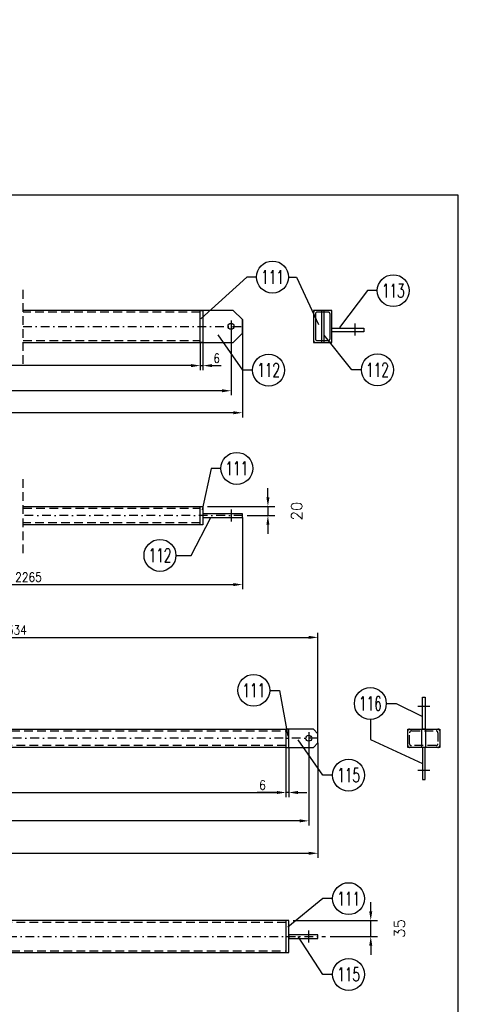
# Model space of a CAD drawing. Header units: millimetres. Extents: x -34919 to 306996, y -293018 to -145733.
# Tile 109 of 256: x 82509 to 83477, y -215028 to -212871. Entities that reach past the tile are written whole.
import ezdxf
from ezdxf.enums import TextEntityAlignment as Align

# ---------------------------------------------------------------- set-up
doc = ezdxf.new("R2010")
doc.units = ezdxf.units.MM
doc.header["$LTSCALE"] = 3
doc.linetypes.add('DASHDOT', pattern=[25.4, 12.7, -6.35, 0, -6.35])
doc.linetypes.add('HIDDEN', pattern=[9.525, 6.35, -3.175])
for name, color, linetype in [('CIENKA', 4, 'Continuous'), ('LAYER0', 7, 'Continuous'), ('PROFILE', 2, 'Continuous'), ('Prz', 5, 'Continuous'), ('slupki', 7, 'Continuous')]:
    doc.layers.add(name, color=color, linetype=linetype)
doc.layers.add('SIATKA', color=5, linetype='Continuous', lineweight=18)
doc.styles.add('NOVE3', font='romans.shx', dxfattribs={"width": 0.7})
doc.styles.add('R20', font='romans.shx', dxfattribs={"width": 0.85})
doc.styles.add('ROMANS', font='romans.shx')
doc.styles.add('WYMIARY', font='ROMANS.shx', dxfattribs={"width": 0.75, "oblique": 15})
doc.dimstyles.new('NORM10', dxfattribs={"dimscale": 10, "dimtxt": 2.4, "dimasz": 2, "dimexe": 1.5, "dimexo": 1, "dimgap": 0.8, "dimtad": 1, "dimzin": 12, "dimdsep": 46, "dimtxsty": 'ROMANS', "dimcen": 1.5, "dimdle": 1, "dimclrd": 4, "dimclre": 4, "dimclrt": 3, "dimadec": 0, "dimazin": 0, "dimtfac": 1, "dimtdec": 0, "dimtmove": 2, "dimatfit": 3, "dimfxl": 1, "dimtolj": 1, "dimtzin": 0, "dimarcsym": 0})
doc.dimstyles.new('Skala 1_10', dxfattribs={"dimscale": 10, "dimtxt": 2, "dimasz": 2, "dimexe": 1, "dimexo": 0, "dimtad": 1, "dimdec": 0, "dimdsep": 46, "dimtxsty": 'R20', "dimcen": 0, "dimclrd": 4, "dimclre": 4, "dimclrt": 3, "dimadec": 0, "dimazin": 0, "dimtfac": 1, "dimtdec": 0, "dimtix": 1, "dimtmove": 0, "dimatfit": 2, "dimfxl": 1, "dimtolj": 1, "dimtzin": 0, "dimarcsym": 0})

# ---------------------------------------------------------------- blocks, each defined once
blk = doc.blocks.new('*D49')
at = {"layer": 'Defpoints', "color": 0, "transparency": 16777216}
for p in [(81098.7, -213543.1, 0), (82971.9, -213543.1, 0), (81098.7, -213684.1)]:
    blk.add_point(p, dxfattribs=at)
at = {"layer": 'SIATKA', "color": 4, "lineweight": -2, "transparency": 16777216}
for p, q in [((81098.7, -213543.1), (81098.7, -213694.1)), ((82971.9, -213543.1), (82971.9, -213694.1)), ((82951.9, -213684.1), (81118.7, -213684.1))]:
    blk.add_line(p, q, dxfattribs=at)
at = {"layer": 'SIATKA', "color": 4, "transparency": 16777216}
for points in [[(81118.7, -213680.7), (81118.7, -213687.4), (81098.7, -213684.1)], [(82951.9, -213680.7), (82951.9, -213687.4), (82971.9, -213684.1)]]:
    blk.add_solid(points, dxfattribs=at)
at = {"layer": 'SIATKA', "color": 3, "transparency": 16777216, "insert": (82048, -213667.8), "char_height": 20, "attachment_point": 5, "style": 'R20'}
blk.add_mtext('\\A1;4181', dxfattribs=at)
blk = doc.blocks.new('*D50')
at = {"layer": 'Defpoints', "color": 0, "transparency": 16777216}
for p in [(81073.7, -213528.1), (82996.9, -213528.1), (81073.7, -213732.3)]:
    blk.add_point(p, dxfattribs=at)
at = {"layer": 'SIATKA', "color": 4, "lineweight": -2, "transparency": 16777216}
for p, q in [((81073.7, -213528.1), (81073.7, -213742.3)), ((82996.9, -213528.1), (82996.9, -213742.3)), ((82976.9, -213732.3), (81093.7, -213732.3))]:
    blk.add_line(p, q, dxfattribs=at)
at = {"layer": 'SIATKA', "color": 4, "transparency": 16777216}
for points in [[(81093.7, -213728.9), (81093.7, -213735.6), (81073.7, -213732.3)], [(82976.9, -213728.9), (82976.9, -213735.6), (82996.9, -213732.3)]]:
    blk.add_solid(points, dxfattribs=at)
at = {"layer": 'SIATKA', "color": 3, "transparency": 16777216, "insert": (82048, -213716), "char_height": 20, "attachment_point": 5, "style": 'R20'}
blk.add_mtext('\\A1;4231', dxfattribs=at)
blk = doc.blocks.new('*D51')
at = {"layer": 'Defpoints', "color": 0, "linetype": 'Continuous', "transparency": 16777216}
for p in [(81166.2, -213578.1, 0), (82904.4, -213578.1, 0), (81166.2, -213629)]:
    blk.add_point(p, dxfattribs=at)
at = {"layer": 'PROFILE', "color": 4, "linetype": 'Continuous', "lineweight": -2, "transparency": 16777216}
for p, q in [((81166.2, -213579), (81166.2, -213639)), ((82904.4, -213579), (82904.4, -213639)), ((82884.4, -213629), (81186.2, -213629))]:
    blk.add_line(p, q, dxfattribs=at)
at = {"layer": 'PROFILE', "color": 4, "linetype": 'Continuous', "transparency": 16777216}
for points in [[(81186.2, -213625.7), (81186.2, -213632.4), (81166.2, -213629)], [(82884.4, -213625.7), (82884.4, -213632.4), (82904.4, -213629)]]:
    blk.add_solid(points, dxfattribs=at)
at = {"layer": 'PROFILE', "color": 3, "linetype": 'Continuous', "transparency": 16777216, "insert": (82048, -213612.8), "char_height": 20, "attachment_point": 5, "style": 'R20'}
blk.add_mtext('\\A1;4046', dxfattribs=at)
blk = doc.blocks.new('*D56')
at = {"layer": 'Defpoints', "color": 0, "transparency": 16777216}
for p in [(82910.4, -213937.5), (82996.9, -213957.5), (83052.7, -213957.5)]:
    blk.add_point(p, dxfattribs=at)
at = {"layer": 'LAYER0', "color": 4, "lineweight": -2, "transparency": 16777216}
for p, q in [((83052.7, -213917.5), (83052.7, -213897.5)), ((82920.4, -213937.5), (83067.7, -213937.5)), ((83052.7, -213937.5), (83052.7, -213957.5)), ((83006.9, -213957.5), (83067.7, -213957.5)), ((83052.7, -213977.5), (83052.7, -213997.5))]:
    blk.add_line(p, q, dxfattribs=at)
at = {"layer": 'LAYER0', "color": 4, "transparency": 16777216}
for points in [[(83049.3, -213917.5), (83056, -213917.5), (83052.7, -213937.5)], [(83049.3, -213977.5), (83056, -213977.5), (83052.7, -213957.5)]]:
    blk.add_solid(points, dxfattribs=at)
at = {"layer": 'LAYER0', "color": 3, "transparency": 16777216, "insert": (83115.7, -213947.5), "char_height": 24, "attachment_point": 5, "rotation": 90, "style": 'ROMANS'}
blk.add_mtext('\\A1;20', dxfattribs=at)
blk = doc.blocks.new('*D65')
at = {"color": 4, "lineweight": -2, "transparency": 16777216}
for p, q in [((82904.4, -213579), (82904.4, -213639)), ((82910.4, -213579), (82910.4, -213639)), ((82884.4, -213629), (82864.4, -213629)), ((82904.4, -213629), (82910.4, -213629)), ((82930.4, -213629), (82950.4, -213629))]:
    blk.add_line(p, q, dxfattribs=at)
at = {"color": 4, "transparency": 16777216}
for points in [[(82884.4, -213625.7), (82884.4, -213632.4), (82904.4, -213629)], [(82930.4, -213625.7), (82930.4, -213632.4), (82910.4, -213629)]]:
    blk.add_solid(points, dxfattribs=at)
at = {"layer": 'Defpoints', "color": 0, "transparency": 16777216}
for p in [(82904.4, -213578.1, 0), (82910.4, -213578.1), (82910.4, -213629)]:
    blk.add_point(p, dxfattribs=at)
at = {"color": 3, "transparency": 16777216, "insert": (82940.4, -213612.8), "char_height": 20, "attachment_point": 5, "style": 'R20'}
blk.add_mtext('\\A1;6', dxfattribs=at)
blk = doc.blocks.new('*D66')
at = {"layer": 'Defpoints', "color": 0, "transparency": 16777216}
for p in [(81117.6, -214445.1, 0), (83142.3, -214445.1, 0), (81117.6, -214626)]:
    blk.add_point(p, dxfattribs=at)
at = {"layer": 'SIATKA', "color": 4, "lineweight": -2, "transparency": 16777216}
for p, q in [((81117.6, -214445.1), (81117.6, -214636)), ((83142.3, -214445.1), (83142.3, -214636)), ((83122.3, -214626), (81137.6, -214626))]:
    blk.add_line(p, q, dxfattribs=at)
at = {"layer": 'SIATKA', "color": 4, "transparency": 16777216}
for points in [[(81137.6, -214622.7), (81137.6, -214629.3), (81117.6, -214626)], [(83122.3, -214622.7), (83122.3, -214629.3), (83142.3, -214626)]]:
    blk.add_solid(points, dxfattribs=at)
at = {"layer": 'SIATKA', "color": 3, "transparency": 16777216, "insert": (82129.9, -214609.7), "char_height": 20, "attachment_point": 5, "style": 'R20'}
blk.add_mtext('\\A1;2333', dxfattribs=at)
blk = doc.blocks.new('*D67')
at = {"layer": 'Defpoints', "color": 0, "transparency": 16777216}
for p in [(81167.6, -214465.1), (83092.3, -214465.1), (83092.3, -214563.9)]:
    blk.add_point(p, dxfattribs=at)
at = {"layer": 'SIATKA', "color": 4, "lineweight": -2, "transparency": 16777216}
for p, q in [((81167.6, -214465.1), (81167.6, -214573.9)), ((83092.3, -214465.1), (83092.3, -214573.9)), ((81187.6, -214563.9), (83072.3, -214563.9))]:
    blk.add_line(p, q, dxfattribs=at)
at = {"layer": 'SIATKA', "color": 4, "transparency": 16777216}
for points in [[(81187.6, -214560.6), (81187.6, -214567.2), (81167.6, -214563.9)], [(83072.3, -214560.6), (83072.3, -214567.2), (83092.3, -214563.9)]]:
    blk.add_solid(points, dxfattribs=at)
at = {"layer": 'SIATKA', "color": 3, "transparency": 16777216, "insert": (82129.9, -214547.7), "char_height": 20, "attachment_point": 5, "style": 'R20'}
blk.add_mtext('\\A1;2233', dxfattribs=at)
blk = doc.blocks.new('*D68')
at = {"layer": 'Defpoints', "color": 0, "transparency": 16777216}
for p in [(83092.3, -214465.1), (83098.3, -214465.1), (83098.3, -214563.9)]:
    blk.add_point(p, dxfattribs=at)
at = {"layer": 'SIATKA', "color": 4, "lineweight": -2, "transparency": 16777216}
for p, q in [((83092.3, -214465.1), (83092.3, -214573.9)), ((83098.3, -214465.1), (83098.3, -214573.9)), ((83072.3, -214563.9), (83029.2, -214563.9)), ((83098.3, -214563.9), (83092.3, -214563.9)), ((83118.3, -214563.9), (83138.3, -214563.9))]:
    blk.add_line(p, q, dxfattribs=at)
at = {"layer": 'SIATKA', "color": 4, "transparency": 16777216}
for points in [[(83072.3, -214560.6), (83072.3, -214567.2), (83092.3, -214563.9)], [(83118.3, -214560.6), (83118.3, -214567.2), (83098.3, -214563.9)]]:
    blk.add_solid(points, dxfattribs=at)
at = {"layer": 'SIATKA', "color": 3, "transparency": 16777216, "insert": (83040.8, -214547.7), "char_height": 20, "attachment_point": 5, "style": 'R20'}
blk.add_mtext('\\A1;6', dxfattribs=at)
blk = doc.blocks.new('*D70')
at = {"layer": 'Defpoints', "color": 0, "transparency": 16777216}
for p in [(81097.6, -214455.1), (83162.3, -214455.1), (83162.3, -214697)]:
    blk.add_point(p, dxfattribs=at)
at = {"layer": 'SIATKA', "color": 4, "lineweight": -2, "transparency": 16777216}
for p, q in [((81097.6, -214455.1), (81097.6, -214707)), ((83162.3, -214455.1), (83162.3, -214707)), ((81117.6, -214697), (83142.3, -214697))]:
    blk.add_line(p, q, dxfattribs=at)
at = {"layer": 'SIATKA', "color": 4, "transparency": 16777216}
for points in [[(81117.6, -214693.7), (81117.6, -214700.3), (81097.6, -214697)], [(83142.3, -214693.7), (83142.3, -214700.3), (83162.3, -214697)]]:
    blk.add_solid(points, dxfattribs=at)
at = {"layer": 'SIATKA', "color": 3, "transparency": 16777216, "insert": (82129.9, -214680.7), "char_height": 20, "attachment_point": 5, "style": 'R20'}
blk.add_mtext('\\A1;2373', dxfattribs=at)
blk = doc.blocks.new('*D71')
at = {"layer": 'Defpoints', "color": 0, "transparency": 16777216}
for p in [(83162.3, -214224.2), (81827.9, -214345.1), (83162.3, -214435.1)]:
    blk.add_point(p, dxfattribs=at)
at = {"layer": 'LAYER0', "color": 4, "lineweight": -2, "transparency": 16777216}
for p, q in [((81827.9, -214345.1), (81827.9, -214214.2)), ((81847.9, -214224.2), (83142.3, -214224.2)), ((83162.3, -214435.1), (83162.3, -214214.2))]:
    blk.add_line(p, q, dxfattribs=at)
at = {"layer": 'LAYER0', "color": 4, "transparency": 16777216}
for points in [[(81847.9, -214220.8), (81847.9, -214227.5), (81827.9, -214224.2)], [(83142.3, -214220.8), (83142.3, -214227.5), (83162.3, -214224.2)]]:
    blk.add_solid(points, dxfattribs=at)
at = {"layer": 'LAYER0', "color": 3, "transparency": 16777216, "insert": (82495.1, -214207.9), "char_height": 20, "attachment_point": 5, "style": 'R20'}
blk.add_mtext('\\A1;1334', dxfattribs=at)
blk = doc.blocks.new('*D92')
at = {"layer": 'Defpoints', "color": 0, "transparency": 16777216}
for p in [(83098.3, -214844.3), (83278.1, -214844.3), (83178.8, -214879.3)]:
    blk.add_point(p, dxfattribs=at)
at = {"layer": 'LAYER0', "color": 4, "lineweight": -2, "transparency": 16777216}
for p, q in [((83278.1, -214824.3), (83278.1, -214804.3)), ((83108.3, -214844.3), (83293.1, -214844.3)), ((83278.1, -214879.3), (83278.1, -214844.3)), ((83188.8, -214879.3), (83293.1, -214879.3)), ((83278.1, -214899.3), (83278.1, -214919.3))]:
    blk.add_line(p, q, dxfattribs=at)
at = {"layer": 'LAYER0', "color": 4, "transparency": 16777216}
for points in [[(83274.7, -214824.3), (83281.4, -214824.3), (83278.1, -214844.3)], [(83274.7, -214899.3), (83281.4, -214899.3), (83278.1, -214879.3)]]:
    blk.add_solid(points, dxfattribs=at)
at = {"layer": 'LAYER0', "color": 3, "transparency": 16777216, "insert": (83341.1, -214861.8), "char_height": 24, "attachment_point": 5, "rotation": 90, "style": 'ROMANS'}
blk.add_mtext('\\A1;35', dxfattribs=at)
blk = doc.blocks.new('*D93')
at = {"layer": 'Defpoints', "color": 0, "transparency": 16777216}
for p in [(82996.9, -213961.5), (82058.9, -214057.5), (82996.9, -214108.6)]:
    blk.add_point(p, dxfattribs=at)
at = {"layer": 'LAYER0', "color": 4, "lineweight": -2, "transparency": 16777216}
for p, q in [((82996.9, -213961.5), (82996.9, -214118.6)), ((82058.9, -214057.5), (82058.9, -214118.6)), ((82078.9, -214108.6), (82976.9, -214108.6))]:
    blk.add_line(p, q, dxfattribs=at)
at = {"layer": 'LAYER0', "color": 4, "transparency": 16777216}
for points in [[(82078.9, -214105.2), (82078.9, -214111.9), (82058.9, -214108.6)], [(82976.9, -214105.2), (82976.9, -214111.9), (82996.9, -214108.6)]]:
    blk.add_solid(points, dxfattribs=at)
at = {"layer": 'LAYER0', "color": 3, "transparency": 16777216, "insert": (82527.9, -214092.3), "char_height": 20, "attachment_point": 5, "style": 'R20'}
blk.add_mtext('\\A1;2265', dxfattribs=at)

msp = doc.modelspace()

# ---------------------------------------------------------------- linework, layer by layer
at = {"color": 4}
for p, q in [((83097.794, -213435.05), (83115.465, -213435.05)), ((83115.465, -213435.05), (83163.303, -213539.082, 0))]:
    msp.add_line(p, q, dxfattribs=at)
at = {"color": 6, "elevation": 0}
for points in [[(82904.405, -213508.069), (82910.405, -213508.069), (82910.405, -213578.069), (82904.405, -213578.069)], [(82976.905, -213508.069), (82910.405, -213508.069), (82910.405, -213578.069), (82976.905, -213578.069), (82996.905, -213558.069), (82996.905, -213528.069)], [(83169.853, -213578.069), (83175.853, -213578.069), (83175.853, -213508.069), (83169.853, -213508.069)], [(83262.853, -213547.069), (83262.853, -213555.069), (83192.853, -213555.069), (83192.853, -213547.069)], [(82910.405, -213977.451), (82904.405, -213977.451), (82904.405, -213937.451), (82910.405, -213937.451)], [(82910.405, -213961.451), (82996.905, -213961.451), (82996.905, -213953.451), (82910.405, -213953.451)], [(83092.272, -214425.081), (83092.272, -214465.081), (83098.272, -214465.081), (83098.272, -214425.081)], [(83398.215, -214465.081), (83390.215, -214465.081), (83390.215, -214425.081), (83398.215, -214425.081)], [(83092.272, -214844.317), (83092.272, -214914.317), (83098.272, -214914.317), (83098.272, -214844.317)]]:
    msp.add_lwpolyline(points, close=True, dxfattribs=at)
for points in [[(83397.215, -214355.081), (83397.215, -214425.081), (83391.215, -214425.081), (83391.215, -214355.081), (83397.215, -214355.081)], [(83098.272, -214465.081), (83152.272, -214465.081), (83162.272, -214455.081), (83162.272, -214435.081), (83152.272, -214425.081), (83098.272, -214425.081)], [(83397.215, -214535.081), (83397.215, -214465.081), (83391.215, -214465.081), (83391.215, -214535.081), (83397.215, -214535.081)], [(83098.272, -214883.317), (83162.272, -214883.317), (83162.272, -214875.317), (83098.272, -214875.317), (83098.272, -214883.317)]]:
    msp.add_lwpolyline(points, dxfattribs=at)
at = {"color": 4}
for centre in [(83062.794, -213435.05), (83327.396, -213464.887, 0), (83054.191, -213638.954, 0), (83292.762, -213638.273), (82984.431, -213854.092), (82816.153, -214044.607, 0), (83021.635, -214340.154), (83277.173, -214368.986, 0), (83229.558, -214525.966, 0), (83229.558, -214796.354, 0), (83229.558, -214962.28, 0)]:
    msp.add_circle(centre, 35, dxfattribs=at)
at = {"color": 6}
for centre in [(82971.905, -213543.069), (83142.272, -214445.081, 0)]:
    msp.add_circle(centre, 6.5, dxfattribs=at)
at = {"layer": 'CIENKA', "linetype": 'Continuous'}
for p, q in [((83006.383, -213435.05), (82906.001, -213526.498, 0)), ((83027.794, -213435.05), (83006.383, -213435.05)), ((83270.984, -213464.887, 0), (83209.902, -213545.328, 0)), ((83292.396, -213464.887, 0), (83270.984, -213464.887, 0)), ((82997.78, -213638.954, 0), (82943.655, -213561.402, 0)), ((83236.351, -213638.273), (83175.853, -213562.486, 0)), ((83019.191, -213638.954, 0), (82997.78, -213638.954, 0)), ((83257.762, -213638.273), (83236.351, -213638.273)), ((82928.02, -213854.092), (82908.419, -213944.75, 0)), ((82949.431, -213854.092), (82928.02, -213854.092)), ((82851.153, -214044.607, 0), (82884.16, -214044.607, 0)), ((83056.635, -214340.154), (83078.046, -214340.154)), ((83078.046, -214340.154), (83096.217, -214440.721, 0)), ((83312.173, -214368.986, 0), (83333.584, -214368.986, 0)), ((83333.584, -214368.986, 0), (83391.215, -214397.547, 0)), ((83277.173, -214403.986, 0), (83277.173, -214447.49, 0)), ((83173.147, -214525.966, 0), (83119.022, -214448.414, 0)), ((83277.173, -214447.49, 0), (83391.215, -214500.081, 0)), ((83194.558, -214525.966, 0), (83173.147, -214525.966, 0)), ((83173.147, -214796.354, 0), (83096.416, -214858.854, 0)), ((83194.558, -214796.354, 0), (83173.147, -214796.354, 0)), ((83173.147, -214962.28, 0), (83119.022, -214879.317, 0)), ((83194.558, -214962.28, 0), (83173.147, -214962.28, 0))]:
    msp.add_line(p, q, dxfattribs=at)
at = {"layer": 'CIENKA', "linetype": 'Continuous', "elevation": 0, "flags": 128}
msp.add_lwpolyline([(82884.16, -214044.607), (82927.937, -213961.451)], dxfattribs=at)
at = {"layer": 'PROFILE', "color": 2, "linetype": 'Continuous', "elevation": 0}
for points in [[(82910.405, -213508.069), (82516.545, -213508.069)], [(82516.545, -213578.069), (82910.405, -213578.069)], [(82516.545, -213937.451), (82904.405, -213937.451)], [(82904.405, -213977.451), (82516.545, -213977.451)], [(81489.961, -214425.081), (83092.272, -214425.081)], [(83092.272, -214465.081), (81489.961, -214465.081)]]:
    msp.add_lwpolyline(points, dxfattribs=at)
for points in [[(83152.853, -213578.069), (83192.853, -213578.069), (83192.853, -213508.069), (83152.853, -213508.069)], [(83359.215, -214465.081), (83359.215, -214425.081), (83429.215, -214425.081), (83429.215, -214465.081)]]:
    msp.add_lwpolyline(points, close=True, dxfattribs=at)
at = {"layer": 'PROFILE', "color": 2, "linetype": 'Continuous'}
for points in [[(83092.272, -214844.317), (81489.961, -214844.317)], [(81489.961, -214914.317), (83092.272, -214914.317)]]:
    msp.add_lwpolyline(points, dxfattribs=at)
at = {"layer": 'PROFILE', "color": 2, "linetype": 'Continuous', "elevation": 0, "flags": 128}
msp.add_lwpolyline([(83092.272, -214844.317), (83092.272, -214914.317)], dxfattribs=at)
at = {"layer": 'Prz'}
msp.add_lwpolyline([(80568.865, -217354.808), (80568.865, -213254.808), (83468.865, -213254.808), (83468.865, -217354.808)], close=True, dxfattribs=at)
at = {"layer": 'slupki', "linetype": 'HIDDEN'}
for p, q in [((82516.545, -213625.316), (82516.545, -213460.095)), ((82516.545, -213625.316), (82516.545, -213460.095)), ((82516.545, -213625.316), (82516.545, -213460.095)), ((82904.405, -213512.069), (82516.545, -213512.069)), ((82516.545, -213574.069), (82904.405, -213574.069)), ((82516.545, -214039.697, 0), (82516.545, -213874.477, 0)), ((82516.545, -214039.697), (82516.545, -213874.477)), ((82516.545, -214039.697, 0), (82516.545, -213874.477, 0)), ((83092.272, -214848.317), (81489.961, -214848.317)), ((81489.961, -214910.317), (83092.272, -214910.317))]:
    msp.add_line(p, q, dxfattribs=at)
at = {"layer": 'slupki', "color": 4, "linetype": 'DASHDOT', "ltscale": 0.5}
for p, q in [((82516.545, -213543.069), (82996.905, -213543.069)), ((82996.905, -213957.451, 0), (82516.545, -213957.451, 0)), ((83162.272, -214445.081, 0), (81489.961, -214445.081, 0)), ((81489.961, -214879.317), (83178.772, -214879.317))]:
    msp.add_line(p, q, dxfattribs=at)
at = {"layer": 'slupki', "linetype": 'HIDDEN', "ltscale": 5, "elevation": 0}
for points in [[(83156.654, -213578.069), (83189.052, -213578.069, 0.41421356), (83192.853, -213574.268), (83192.853, -213511.87, 0.41421356), (83189.052, -213508.069), (83156.654, -213508.069, 0.41421356), (83152.853, -213511.87), (83152.853, -213574.268, 0.41421356)], [(83160.654, -213574.069), (83185.052, -213574.069, 0.41421356), (83188.853, -213570.268), (83188.853, -213515.87, 0.41421356), (83185.052, -213512.069), (83160.654, -213512.069, 0.41421356), (83156.853, -213515.87), (83156.853, -213570.268, 0.41421356)]]:
    msp.add_lwpolyline(points, format="xyb", close=True, dxfattribs=at)
at = {"layer": 'slupki', "color": 4, "linetype": 'DASHDOT', "elevation": 0}
for points in [[(82971.905, -213530.069), (82971.905, -213556.069)], [(83242.853, -213537.069), (83242.853, -213563.069)], [(82971.905, -213944.451), (82971.905, -213970.451)], [(83142.272, -214432.081), (83142.272, -214458.081)]]:
    msp.add_lwpolyline(points, dxfattribs=at)
at = {"layer": 'slupki', "linetype": 'HIDDEN', "elevation": 0}
for points in [[(82516.545, -213941.451), (82904.405, -213941.451)], [(82904.405, -213973.451), (82516.545, -213973.451)], [(81489.961, -214429.081), (83092.272, -214429.081)], [(83092.272, -214461.081), (81489.961, -214461.081)]]:
    msp.add_lwpolyline(points, dxfattribs=at)
at = {"layer": 'slupki', "color": 4, "linetype": 'DASHDOT', "elevation": 0, "flags": 128}
for points in [[(83381.215, -214375.081), (83407.215, -214375.081)], [(83381.215, -214515.081), (83407.215, -214515.081)], [(83142.272, -214892.317), (83142.272, -214866.317)]]:
    msp.add_lwpolyline(points, dxfattribs=at)
at = {"layer": 'slupki', "linetype": 'HIDDEN', "elevation": 0}
for points in [[(83359.215, -214461.28), (83359.215, -214428.882, -0.41421356), (83363.016, -214425.081), (83425.414, -214425.081, -0.41421356), (83429.215, -214428.882), (83429.215, -214461.28, -0.41421356), (83425.414, -214465.081), (83363.016, -214465.081, -0.41421356)], [(83363.215, -214457.28), (83363.215, -214432.882, -0.41421356), (83367.016, -214429.081), (83421.414, -214429.081, -0.41421356), (83425.215, -214432.882), (83425.215, -214457.28, -0.41421356), (83421.414, -214461.081), (83367.016, -214461.081, -0.41421356)]]:
    msp.add_lwpolyline(points, format="xyb", close=True, dxfattribs=at)

# ---------------------------------------------------------------- texts
at = {"color": 3, "style": 'WYMIARY', "width": 0.65}
for s, p in [('111', (83062.794, -213435.05)), ('113', (83327.396, -213464.887, 0)), ('112', (83054.191, -213638.954, 0)), ('112', (83292.762, -213638.273)), ('111', (82984.431, -213854.092)), ('112', (82816.153, -214044.607, 0)), ('111', (83021.635, -214340.154)), ('116', (83277.173, -214368.986, 0)), ('115', (83229.558, -214525.966, 0)), ('111', (83229.558, -214796.354, 0)), ('115', (83229.558, -214962.28, 0))]:
    msp.add_text(s, height=30, dxfattribs=at).set_placement(p, align=Align.MIDDLE)
at = {"color": 20, "insert": (33837.901, -182331.101), "char_height": 300, "width": 16331.01415, "attachment_point": 1, "style": 'NOVE3'}
msp.add_mtext('{\\C1;Wytyczne montażowe\\P\\H0.83333x;\\C3;Podczas montażu należy bezwzględnie przestrzegać dopuszczalnych tolerancji z uwagi na ścisłe dopasowanie elementów amortyzujących ugięcia dźwigarów przekrycia auli.\\P\\H1.2x;\\C1;\\PZabezpieczenia antykorozyjne.\\C256;\\P\\H0.83333x;\\C3;Wszystkie elementy stalowe konstrukcji należy poddać ocynkowaniu ogniowemu.\\PKonstrukcje przeznaczone do cynkowania ogniowego powinny odpowiadać następującym warunkom:\\P\\pl900;^I1. Spoiny powinny być wykonane metodą półautomatyczną w osłonie gazów ochronnych. Nie zaleca się spawania elektrodą otuloną, ze względu na złą jakość powłoki cynkowej na spoinach.\\P^I2. Powierzchnia konstrukcji powinna być wolna od: zawalcowań, zgorzelin, odprysków po spawaniu, ostrych krawędzi, zanieczyszczeń farbami, olejami, emulsjami oraz innymi materiałami stosowanymi przy trasowaniu, znakowaniu, spawaniu, wierceniu itp. W przypadku spawania elektrodą należy dokładnie usunąć otulinę spawalniczą w celu zminimalizowania wad powłoki. Po ocynkowaniu uwydatnią się wady jakości powierzchni stali np. zawalcowania, rysy traserskie, zeszlifowania, pory, odpryski spawalnicze, wadliwe spoiny.\\P^I3. Elementy konstrukcyjne powinny posiadać odpowiednie otwory technologiczne do odpowietrzenia, swobodnego przepływu cynku zewnątrz i wewnątrz elementu oraz do podwieszenia (mogą być przyspawane uchwyty z blachy z otworami).\\P^I4. W przypadku powierzchni spawanych na zakładkę, spoina powinna być szczelna ze wszystkich stron (spawana na około), a nakładki szczelnie przylegać do konstrukcji. Przekroje skrzynkowe oraz powierzchnie nakładające się mogą powodować uszkodzenie konstrukcji - pękanie spoin.\\P^I5. Każdy element konstrukcyjny powinien składać się z jednego gatunku stali.\\P^I6. Konstrukcje nie powinny posiadać małych szczelin lub wnęk. Spoiny powinny być szczelne i zamknięte wokół elementu, ponieważ w przeciwnym przypadku mogą po cynkowaniu wylewać się z nich resztki topnika i kwasu pogarszając jakość powłoki (tzw. "krwawe wycieki").\\P^I7. Naddatek wymiarowy dla otworów pod śruby powinien wynosić 1 - 2 mm.\\PTermiczne oddziaływanie kąpieli cynkowej uwalnia w elementach naprężenia wewnętrzne, co może powodować odkształcenia. Szczególnie uwidacznia się to w elementach spawanych. Dotyczy to także dwuteowników spawanych, których odkształcenia po cynkowaniu mogą przekroczyć dopuszczalne normy, oraz nie usztywnionych arkuszy blach i otwartych kształtowników giętych.\\P\\C256;\\P\\pl0;\\H1.2x;\\C1;Malowanie konstrukcji.\\P\\H0.83333x;\\C3;Wszystkie elementy stalowe konstrukcji należy pomalować proszkowo na kolor RAL 9011}', dxfattribs=at)

# ---------------------------------------------------------------- dimensions: what is measured, and where the dimension line sits
at = {"color": 7}
dim = msp.add_linear_dim(base=(82910.405, -213629.038, 0), p1=(82904.405, -213578.069), p2=(82910.405, -213578.069, 0), dimstyle='Skala 1_10', override={"dimtmove": 1, "dimfxl": 5, "dimfxlon": 1}, dxfattribs=at)
dim.commit()
dim.dimension.update_dxf_attribs({"geometry": '*D65', "text_midpoint": (82940.405, -213629.038, 0), "dimtype": 160})
at = {"layer": 'LAYER0', "color": 1}
for base, p1, p2, picture, middle in [((83052.659, -213957.451, 0), (82910.405, -213937.451, 0), (82996.905, -213957.451, 0), '*D56', (83115.659, -213947.451, 0)), ((83278.079, -214844.317), (83178.772, -214879.317), (83098.272, -214844.317), '*D92', (83341.079, -214861.817))]:
    dim = msp.add_linear_dim(base=base, p1=p1, p2=p2, angle=90, dimstyle='NORM10', dxfattribs=at)
    dim.commit()
    dim.dimension.update_dxf_attribs({"geometry": picture, "text_midpoint": middle})
dim = msp.add_linear_dim(base=(82996.905, -214108.568), p1=(82058.892, -214057.451), p2=(82996.905, -213961.451), text='2265', dimstyle='Skala 1_10', dxfattribs=at)
dim.commit()
dim.dimension.update_dxf_attribs({"geometry": '*D93', "text_midpoint": (82527.899, -214092.318)})
dim = msp.add_linear_dim(base=(83162.272, -214224.151, 0), p1=(81827.942, -214345.081, 0), p2=(83162.272, -214435.081, 0), dimstyle='Skala 1_10', dxfattribs=at)
dim.commit()
dim.dimension.update_dxf_attribs({"geometry": '*D71', "text_midpoint": (82495.107, -214207.901, 0)})
at = {"layer": 'PROFILE', "color": 2, "linetype": 'Continuous'}
dim = msp.add_linear_dim(base=(81166.236, -213629.038, 0), p1=(82904.405, -213578.069), p2=(81166.236, -213578.069), text='4046', dimstyle='Skala 1_10', override={"dimfxl": 5, "dimfxlon": 1}, dxfattribs=at)
dim.commit()
dim.dimension.update_dxf_attribs({"geometry": '*D51', "text_midpoint": (82047.964, -213629.038, 0), "dimtype": 160})
at = {"layer": 'SIATKA', "color": 42}
for base, p1, p2, text, picture, middle in [((81073.736, -213732.26, 0), (82996.905, -213528.069, 0), (81073.736, -213528.069, 0), '4231', '*D50', (82047.964, -213732.26, 0)), ((81098.736, -213684.06, 0), (82971.905, -213543.069), (81098.736, -213543.069), '4181', '*D49', (82047.964, -213684.06, 0))]:
    dim = msp.add_linear_dim(base=base, p1=p1, p2=p2, text=text, dimstyle='Skala 1_10', dxfattribs=at)
    dim.commit()
    dim.dimension.update_dxf_attribs({"geometry": picture, "text_midpoint": middle, "dimtype": 160})
for base, p1, p2, text, picture, middle in [((83162.272, -214696.987, 0), (81097.56, -214455.081, 0), (83162.272, -214455.081, 0), '2373', '*D70', (82129.916, -214680.737, 0)), ((81117.56, -214625.991, 0), (83142.272, -214445.081, 0), (81117.56, -214445.081, 0), '2333', '*D66', (82129.916, -214609.741, 0)), ((83092.272, -214563.905, 0), (81167.56, -214465.081, 0), (83092.272, -214465.081, 0), '2233', '*D67', (82129.916, -214547.655, 0))]:
    dim = msp.add_linear_dim(base=base, p1=p1, p2=p2, text=text, dimstyle='Skala 1_10', dxfattribs=at)
    dim.commit()
    dim.dimension.update_dxf_attribs({"geometry": picture, "text_midpoint": middle})
dim = msp.add_linear_dim(base=(83098.272, -214563.905, 0), p1=(83092.272, -214465.081, 0), p2=(83098.272, -214465.081, 0), dimstyle='Skala 1_10', dxfattribs=at)
dim.commit()
dim.dimension.update_dxf_attribs({"geometry": '*D68', "text_midpoint": (83040.76, -214563.905, 0), "dimtype": 160})

doc.saveas('drawing.dxf')
